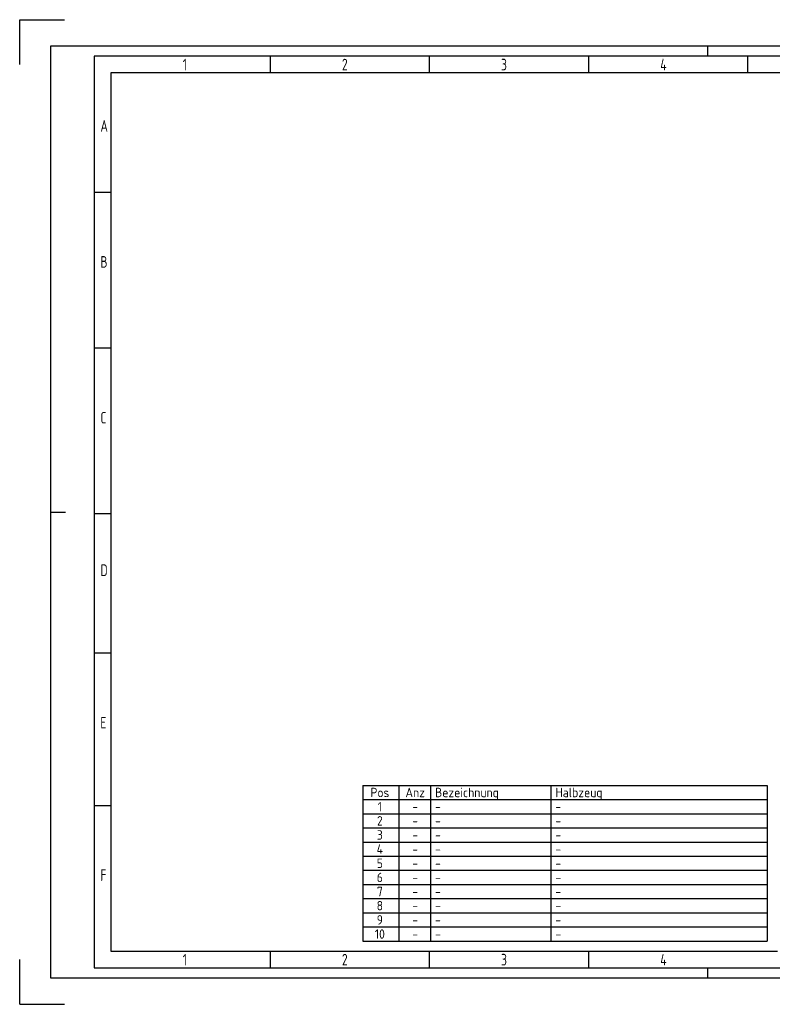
# Paper-space layout 'A3 - Layout' of a CAD drawing. Extents: x -5 to 415, y -8 to 289.
# Tile 1 of 4: x -5 to 221, y -8 to 289. Entities that reach past the tile are written whole.
import ezdxf
from ezdxf.enums import TextEntityAlignment as Align

# ---------------------------------------------------------------- set-up
doc = ezdxf.new("R2010")
doc.units = 0
doc.header["$LTSCALE"] = 50
doc.header["$MEASUREMENT"] = 0
doc.layers.get('0').update_dxf_attribs({"color": 6, "linetype": 'CONTINUOUS'})
doc.layers.add('RAHMEN', color=6, linetype='CONTINUOUS')
doc.layers.add('STCKLIST', color=5, linetype='CONTINUOUS')
doc.layers.get('0').off()
doc.styles.add('ISO8', font='ISOCP3.SHX', dxfattribs={"width": 0.8})
doc.styles.get("Standard").update_dxf_attribs({"font": 'isocp3.shx'})

# ---------------------------------------------------------------- blocks, each defined once
blk = doc.blocks.new('STCKLIST')
at = {"layer": 'STCKLIST'}
for p, q in [((-101.6, 39.13), (0, 39.13)), ((-101.6, 39.13), (-101.6, 0)), ((0, 39.13), (0, 0)), ((-101.6, 35.57), (0, 35.57))]:
    blk.add_line(p, q, dxfattribs=at)
at = {"layer": 'STCKLIST', "color": 2}
for p, q in [((-92.58, 39.13), (-92.58, 0)), ((-84.62, 39.13), (-84.62, 0)), ((-54.38, 39.13), (-54.38, 0)), ((-101.6, 32.02), (0, 32.02)), ((-101.6, 28.46), (0, 28.46)), ((-101.6, 24.9), (0, 24.9)), ((-101.6, 21.34), (0, 21.34)), ((-101.6, 17.79), (0, 17.79)), ((-101.6, 14.23), (0, 14.23)), ((-101.6, 10.67), (0, 10.67)), ((-101.6, 7.11), (0, 7.11)), ((-101.6, 3.56), (0, 3.56))]:
    blk.add_line(p, q, dxfattribs=at)
at = {"layer": 'STCKLIST', "color": 5}
blk.add_line((-101.6, 0), (0, 0), dxfattribs=at)
at = {"layer": 'STCKLIST', "color": 4}
for s, height, p in [('Pos', 2.372, (-97.35, 36.17)), ('Anz', 2.372, (-88.47, 36.17)), ('1', 2.37, (-97.35, 32.61)), ('2', 2.37, (-97.35, 29.05)), ('3', 2.37, (-97.35, 25.49)), ('4', 2.37, (-97.35, 21.94)), ('5', 2.37, (-97.35, 18.38)), ('6', 2.37, (-97.35, 14.82)), ('7', 2.37, (-97.35, 11.27)), ('8', 2.37, (-97.35, 7.71)), ('9', 2.37, (-97.35, 4.15)), ('10', 2.372, (-97.35, 0.59))]:
    blk.add_text(s, height=height, dxfattribs=at).set_placement(p, align=Align.CENTER)
for s, height, p in [('Bezeichnung', 2.3716, (-83.48, 35.46)), ('Halbzeug', 2.372, (-53.23, 35.46))]:
    blk.add_text(s, height=height, dxfattribs=at).set_placement(p, align=Align.BOTTOM_LEFT)
blk = doc.blocks.new('RAHMEN-A3')
at = {"layer": 'RAHMEN', "color": 3}
for p, q in [((-9.27, 289), (4.23, 289)), ((-9.27, 275.5), (-9.27, 289)), ((405.23, 281), (0, 281)), ((0, 281), (0, 0)), ((198.23, 278), (198.23, 281)), ((0, 140.5), (4.53, 140.5)), ((-9.27, -8), (-9.27, 5.5)), ((198.23, 0), (198.23, 3)), ((0, 0), (405.23, 0)), ((-9.27, -8), (4.23, -8))]:
    blk.add_line(p, q, dxfattribs=at)
at = {"layer": 'RAHMEN', "color": 5}
for p, q in [((402.23, 278), (13.23, 278)), ((13.23, 278), (13.23, 3)), ((13.23, 3), (402.23, 3))]:
    blk.add_line(p, q, dxfattribs=at)
at = {"layer": 'RAHMEN', "color": 2}
for p, q in [((66.23, 278), (66.23, 273)), ((114.23, 278), (114.23, 273)), ((162.23, 278), (162.23, 273)), ((210.23, 278), (210.23, 273)), ((397.23, 273), (18.23, 273)), ((18.23, 273), (18.23, 8)), ((13.23, 237), (18.23, 237)), ((13.23, 190), (18.23, 190)), ((13.23, 140), (18.23, 140)), ((13.23, 98), (18.23, 98)), ((13.23, 52), (18.23, 52)), ((18.23, 8), (219.23, 8)), ((66.23, 8), (66.23, 3)), ((114.23, 8), (114.23, 3)), ((162.23, 8), (162.23, 3))]:
    blk.add_line(p, q, dxfattribs=at)
at = {"layer": 'RAHMEN', "color": 2, "style": 'ISO8', "width": 0.8}
for s, p in [('1', (39.92, 273.72)), ('2', (87.92, 273.72)), ('3', (135.92, 273.72)), ('4', (183.92, 273.72)), ('A', (15.08, 255.2)), ('B', (15.08, 214.2)), ('C', (15.08, 167.2)), ('D', (15.08, 121.2)), ('E', (15.08, 75.2)), ('F', (15.08, 29.2)), ('1', (39.92, 3.72)), ('2', (87.92, 3.72)), ('3', (135.92, 3.72)), ('4', (183.92, 3.72))]:
    blk.add_text(s, height=3.5, dxfattribs=at).set_placement(p)

psp = doc.layouts.new('A3 - Layout')

# ---------------------------------------------------------------- block references
psp.add_blockref('RAHMEN-A3', (3.79, 0.15))
at = {"xscale": 1.2, "yscale": 1.2, "zscale": 1.2}
psp.add_blockref('STCKLIST', (219.96, 11.22), dxfattribs=at)

# ---------------------------------------------------------------- texts
at = {"layer": 'STCKLIST', "color": 4}
for p in [(113.8, 50.36), (113.8, 46.09), (113.8, 41.82), (113.8, 37.55), (113.8, 33.28), (113.8, 29.01), (113.8, 24.74), (113.8, 20.47), (113.8, 16.21), (113.8, 11.94)]:
    psp.add_text('-', height=2.85, dxfattribs=at).set_placement(p, align=Align.CENTER)
for p in [(119.79, 49.5), (156.08, 49.5), (119.79, 45.23), (156.08, 45.23), (119.79, 40.96), (156.08, 40.96), (119.79, 36.7), (156.08, 36.7), (119.79, 32.43), (156.08, 32.43), (119.79, 28.16), (156.08, 28.16), (119.79, 23.89), (156.08, 23.89), (119.79, 19.62), (156.08, 19.62), (119.79, 15.35), (156.08, 15.35), (119.79, 11.08), (156.08, 11.08)]:
    psp.add_text('-', height=2.85, dxfattribs=at).set_placement(p, align=Align.BOTTOM_LEFT)

doc.saveas('drawing.dxf')
